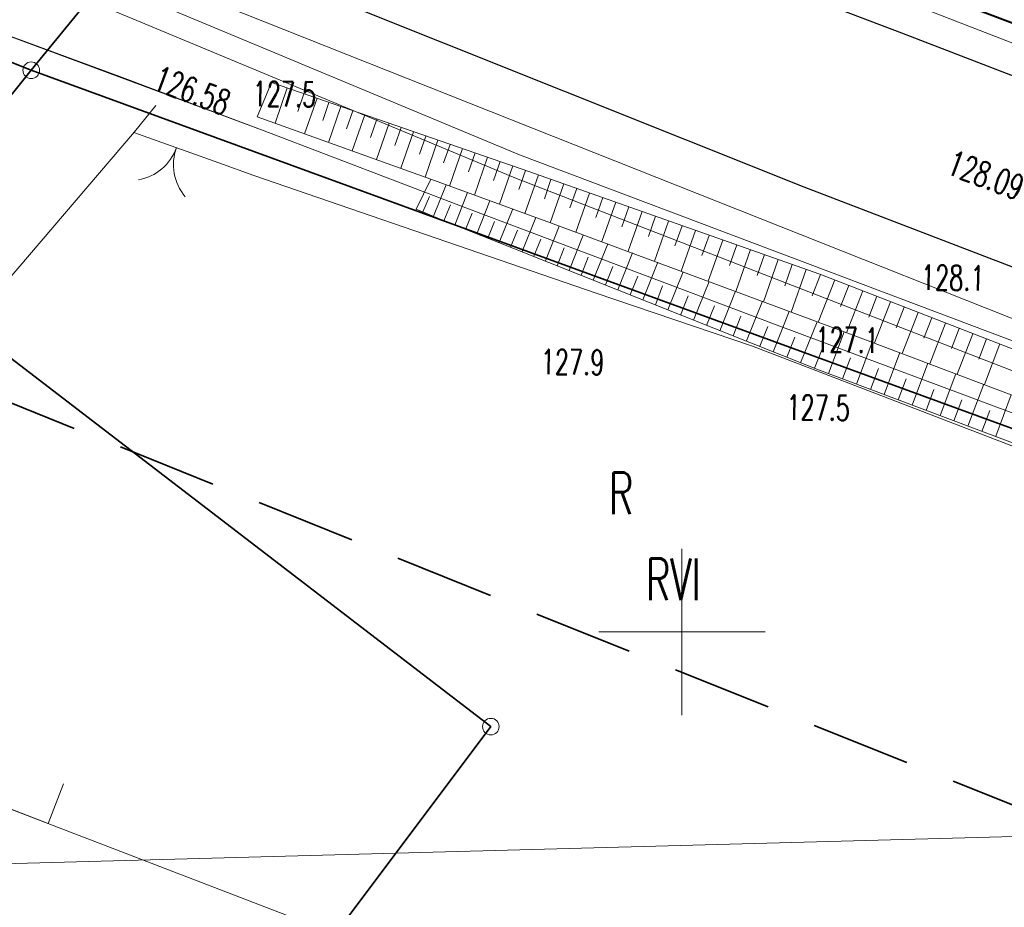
# Model space of a CAD drawing. Header units: metres. Extents: x 0 to 6497944, y 0 to 5963356.
# Tile 86 of 197: x 6496980 to 6497010, y 5963092 to 5963118. Entities that reach past the tile are written whole.
import ezdxf
from ezdxf import colors
from ezdxf.entities.mleader import LeaderData, LeaderLine
from ezdxf.math import Vec2, Vec3

# ---------------------------------------------------------------- set-up
doc = ezdxf.new("R2010")
doc.units = ezdxf.units.M
doc.header["$MEASUREMENT"] = 0
doc.linetypes.add('L_0_04', pattern=[1.5, 1, -0.5])
doc.layers.get('0').update_dxf_attribs({"color": 8, "linetype": 'CONTINUOUS', "lineweight": 13})
doc.layers.get('DEFPOINTS').update_dxf_attribs({"linetype": 'CONTINUOUS', "lineweight": 0, "true_color": 0xffffff})
for name, color, linetype, lineweight in [('000_INNE__NIEZYDENTYFIKOWANE_', 8, 'CONTINUOUS', 13), ('209_OPIS_KONTURU_KLASYFIKACYJNEGO', 8, 'CONTINUOUS', 13), ('210_OZNACZENIE_UzYTKU', 8, 'CONTINUOUS', 13), ('217_GRANICA_KONTURU_KLASYFIKCYJNEGO', 8, 'CONTINUOUS', 13), ('218_GRANICA_UzYTKU', 8, 'CONTINUOUS', 13), ('219_LINIA_GRANICY', 3, 'CONTINUOUS', 35), ('BRAMA__LINIA_', 8, 'CONTINUOUS', 13), ('brama__linia____symbol', 8, 'CONTINUOUS', 13), ('E_proj_opisy_ośw.', 7, 'CONTINUOUS', 13), ('E_proj_ośw_linia_obw. 200', 1, 'L_0_04', 40), ('JEZDNIA__POWIERZCHNIA_', 8, 'CONTINUOUS', 25), ('OGRODZENIE_TRWAlE__LINIA_', 8, 'CONTINUOUS', 13), ('PRZEWoD_ELEKTROENERGETYCZNY__LINIA_', 1, 'CONTINUOUS', 13), ('PRZEWoD_KANALIZACYJNY__LINIA_', 36, 'CONTINUOUS', 13), ('PRZEWoD_TELEKOMUNIKACYJNY__LINIA_', 30, 'CONTINUOUS', 13), ('PRZEWoD_WODOCIaGOWY__LINIA_', 5, 'CONTINUOUS', 13), ('PUNKT_O_OKREsLONEJ_WYSOKOsCI__SIEc_ELEKTROENERGETYCZNA__ATR2', 1, 'CONTINUOUS', 13), ('PUNKT_WYSOKOsCIOWY_NATURALNY_ATR2', 8, 'CONTINUOUS', 13), ('PUNKT_WYSOKOsCIOWY_SZTUCZNY_ATR2', 8, 'CONTINUOUS', 13), ('RURA_OCHRONNA___PRZEWoD_ELEKTROENERGETYCZNY__LINIA_', 1, 'CONTINUOUS', 13), ('siatka', 8, 'CONTINUOUS', 13), ('SKARPA_NIEUMOCNIONA__POWIERZCHNIA_', 8, 'CONTINUOUS', 13), ('ZAKRES', 190, 'L_0_04', 35)]:
    doc.layers.add(name, color=color, linetype=linetype, lineweight=lineweight)
doc.styles.add('Narrow', font='ARIALN.TTF', dxfattribs={"height": 2})
doc.styles.get("Standard").update_dxf_attribs({"font": 'simplex.shx'})

# ---------------------------------------------------------------- blocks, each defined once
blk = doc.blocks.new('GRT')
at = {"color": 0, "linetype": 'Continuous', "lineweight": 18}
blk.add_circle((0, 0), 0.5, dxfattribs=at)
blk = doc.blocks.new('_None')

msp = doc.modelspace()

# ---------------------------------------------------------------- linework, layer by layer
at = {"layer": '000_INNE__NIEZYDENTYFIKOWANE_', "flags": 128}
for points in [[(6496988.12, 5963116.38), (6496987.76, 5963115.32)], [(6496988.62, 5963116.2), (6496988.44, 5963115.67)], [(6496989.02, 5963116.07), (6496988.64, 5963115)], [(6496989.38, 5963115.94), (6496989.19, 5963115.4)], [(6496989.74, 5963115.82), (6496989.37, 5963114.74)], [(6496990.1, 5963115.69), (6496989.91, 5963115.15)], [(6496990.46, 5963115.57), (6496990.08, 5963114.48)], [(6496990.82, 5963115.44), (6496990.63, 5963114.89)], [(6496991.19, 5963115.32), (6496990.81, 5963114.22)], [(6496991.55, 5963115.19), (6496991.36, 5963114.64)], [(6496991.92, 5963115.06), (6496991.54, 5963113.96)], [(6496992.29, 5963114.93), (6496992.1, 5963114.38)], [(6496992.66, 5963114.81), (6496992.27, 5963113.69)], [(6496993.03, 5963114.68), (6496992.83, 5963114.12)], [(6496993.4, 5963114.55), (6496993.01, 5963113.42)], [(6496993.78, 5963114.42), (6496993.58, 5963113.85)], [(6496994.15, 5963114.29), (6496993.76, 5963113.15)], [(6496994.53, 5963114.16), (6496994.33, 5963113.59)], [(6496994.91, 5963114.03), (6496994.51, 5963112.88)], [(6496995.29, 5963113.89), (6496995.09, 5963113.32)], [(6496995.68, 5963113.76), (6496995.27, 5963112.6)], [(6496996.06, 5963113.62), (6496995.86, 5963113.04)], [(6496992.52, 5963112.52), (6496992.91, 5963113.46)], [(6496996.45, 5963113.49), (6496996.04, 5963112.32)], [(6496996.84, 5963113.35), (6496996.63, 5963112.77)], [(6496992.2, 5963112.65), (6496992.4, 5963113.11)], [(6496993.17, 5963112.25), (6496993.55, 5963113.23)], [(6496997.22, 5963113.21), (6496996.81, 5963112.04)], [(6496997.62, 5963113.08), (6496997.41, 5963112.48)], [(6496992.84, 5963112.38), (6496993.04, 5963112.86)], [(6496993.83, 5963111.99), (6496994.22, 5963112.98)], [(6496994.5, 5963111.72), (6496994.91, 5963112.74)], [(6496998.01, 5963112.94), (6496997.59, 5963111.75)], [(6496998.4, 5963112.8), (6496998.19, 5963112.2)], [(6496993.49, 5963112.12), (6496993.69, 5963112.61)], [(6496995.19, 5963111.45), (6496995.6, 5963112.48)], [(6496998.8, 5963112.66), (6496998.38, 5963111.46)], [(6496999.2, 5963112.52), (6496998.99, 5963111.91)], [(6496994.16, 5963111.86), (6496994.36, 5963112.36)], [(6496995.89, 5963111.17), (6496996.31, 5963112.22)], [(6496999.6, 5963112.37), (6496999.17, 5963111.16)], [(6497000.01, 5963112.23), (6496999.79, 5963111.62)], [(6496994.84, 5963111.58), (6496995.05, 5963112.1)], [(6496995.54, 5963111.31), (6496995.75, 5963111.83)], [(6496996.61, 5963110.88), (6496997.03, 5963111.95)], [(6497000.41, 5963112.09), (6496999.98, 5963110.86)], [(6497000.82, 5963111.94), (6497000.6, 5963111.33)], [(6496996.25, 5963111.02), (6496996.46, 5963111.56)], [(6496997.33, 5963110.59), (6496997.77, 5963111.68)], [(6497001.23, 5963111.8), (6497000.79, 5963110.56)], [(6497001.65, 5963111.65), (6497001.43, 5963111.03)], [(6496996.97, 5963110.74), (6496997.18, 5963111.28)], [(6496998.07, 5963110.3), (6496998.51, 5963111.41)], [(6497002.06, 5963111.51), (6497001.62, 5963110.25)], [(6497002.48, 5963111.36), (6497002.26, 5963110.73)], [(6496997.7, 5963110.45), (6496997.92, 5963111)], [(6496998.82, 5963110), (6496999.27, 5963111.13)], [(6497002.9, 5963111.21), (6497002.45, 5963109.94)], [(6497003.32, 5963111.06), (6497003.1, 5963110.42)], [(6496998.44, 5963110.15), (6496998.67, 5963110.71)], [(6496999.58, 5963109.7), (6497000.04, 5963110.84)], [(6497003.74, 5963110.91), (6497003.29, 5963109.63)], [(6497004.17, 5963110.76), (6497003.92, 5963110.12)], [(6496999.2, 5963109.85), (6496999.42, 5963110.42)], [(6497000.35, 5963109.39), (6497000.82, 5963110.55)], [(6497004.6, 5963110.6), (6497004.1, 5963109.33)], [(6497005.02, 5963110.43), (6497004.77, 5963109.8)], [(6496999.96, 5963109.54), (6497000.19, 5963110.12)], [(6497001.14, 5963109.07), (6497001.61, 5963110.26)], [(6497005.44, 5963110.27), (6497004.95, 5963109.01)], [(6497005.86, 5963110.11), (6497005.62, 5963109.48)], [(6497000.74, 5963109.23), (6497000.98, 5963109.82)], [(6497001.94, 5963108.76), (6497002.42, 5963109.96)], [(6497006.28, 5963109.94), (6497005.79, 5963108.7)], [(6497006.69, 5963109.78), (6497006.45, 5963109.16)], [(6497001.54, 5963108.92), (6497001.77, 5963109.51)], [(6497002.75, 5963108.43), (6497003.23, 5963109.65)], [(6497007.11, 5963109.62), (6497006.63, 5963108.38)], [(6497007.52, 5963109.46), (6497007.28, 5963108.84)], [(6497002.34, 5963108.6), (6497002.58, 5963109.2)], [(6497003.57, 5963108.1), (6497004.07, 5963109.34)], [(6497007.93, 5963109.3), (6497007.46, 5963108.07)], [(6497003.16, 5963108.27), (6497003.4, 5963108.88)], [(6497004.41, 5963107.78), (6497004.88, 5963109.04)], [(6497008.34, 5963109.14), (6497008.11, 5963108.53)], [(6497008.75, 5963108.98), (6497008.28, 5963107.76)], [(6497003.99, 5963107.94), (6497004.24, 5963108.56)], [(6497005.25, 5963107.46), (6497005.72, 5963108.72)], [(6497009.16, 5963108.82), (6497008.93, 5963108.21)], [(6497009.57, 5963108.67), (6497009.1, 5963107.45)], [(6497006.09, 5963107.15), (6497006.56, 5963108.41)], [(6497004.83, 5963107.62), (6497005.07, 5963108.25)], [(6497006.93, 5963106.83), (6497007.4, 5963108.09)], [(6497005.67, 5963107.3), (6497005.91, 5963107.93)], [(6497007.77, 5963106.52), (6497008.24, 5963107.77)], [(6497006.51, 5963106.99), (6497006.75, 5963107.62)], [(6497008.6, 5963106.2), (6497009.08, 5963107.46)], [(6497007.35, 5963106.67), (6497007.58, 5963107.3)], [(6497009.44, 5963105.89), (6497009.91, 5963107.14)], [(6497008.18, 5963106.36), (6497008.42, 5963106.99)], [(6497009.02, 5963106.04), (6497009.26, 5963106.67)]]:
    msp.add_lwpolyline(points, dxfattribs=at)
at = {"layer": '217_GRANICA_KONTURU_KLASYFIKCYJNEGO', "flags": 128}
for points in [[(6496980.42, 5963116.91), (6496976.65, 5963118.41)], [(6496975.88, 5963111.25), (6496980.42, 5963116.91)], [(6497041.24, 5963094.69), (6496980.42, 5963116.91)], [(6496994.25, 5963097.15), (6496975.88, 5963111.25)], [(6496991.4, 5963093.34), (6496994.25, 5963097.15)], [(6496991.4, 5963093.34), (6497041.24, 5963094.69)], [(6496958.11, 5963092.44), (6496991.4, 5963093.34)], [(6496991.4, 5963093.34), (6496981.24, 5963079.79)]]:
    msp.add_lwpolyline(points, dxfattribs=at)
at = {"layer": '218_GRANICA_UzYTKU', "flags": 128}
for points in [[(6496992.47, 5963131.65), (6496980.42, 5963116.91)], [(6496980.42, 5963116.91), (6496976.65, 5963118.41)], [(6496975.88, 5963111.25), (6496980.42, 5963116.91)], [(6496980.42, 5963116.91), (6497041.24, 5963094.69)], [(6496994.25, 5963097.15), (6496975.88, 5963111.25)], [(6496991.4, 5963093.34), (6496994.25, 5963097.15)], [(6496991.4, 5963093.34), (6497041.24, 5963094.69)], [(6496958.11, 5963092.44), (6496991.4, 5963093.34)], [(6496991.4, 5963093.34), (6496981.24, 5963079.79)]]:
    msp.add_lwpolyline(points, dxfattribs=at)
at = {"layer": '219_LINIA_GRANICY', "flags": 128}
for points in [[(6496992.47, 5963131.65), (6496980.42, 5963116.91)], [(6496980.42, 5963116.91), (6496976.65, 5963118.41)], [(6496980.42, 5963116.91), (6496975.88, 5963111.25)], [(6496980.42, 5963116.91), (6497041.24, 5963094.69)], [(6496975.88, 5963111.25), (6496994.25, 5963097.15)], [(6496981.24, 5963079.79), (6496994.25, 5963097.15)]]:
    msp.add_lwpolyline(points, dxfattribs=at)
at = {"layer": 'BRAMA__LINIA_', "flags": 128}
msp.add_lwpolyline([(6496986.07, 5963114.12), (6496983.51, 5963115.04)], dxfattribs=at)
at = {"layer": 'brama__linia____symbol'}
for centre, radius, start, end in [((6496983.365, 5963115.102), 1.52, 280.6136, 339.8676), ((6496986.2, 5963114.072), 1.499, 160.1787, 220.2292)]:
    msp.add_arc(centre, radius, start, end, dxfattribs=at)
at = {"layer": 'DEFPOINTS', "linetype": 'Continuous'}
for points in [[(6497088.043, 5963087.571), (6497060.045, 5963098.826), (6497042.297, 5963105.911), (6497018.375, 5963115.111), (6496987.875, 5963126.752), (6496948.56, 5963142.251), (6496913.72, 5963155.871), (6496877.688, 5963170.071), (6496842.01, 5963184.196), (6496806.205, 5963198.271), (6496777.12, 5963209.766), (6496767.44, 5963213.646), (6496738.46, 5963225.696), (6496718.82, 5963233.986)], [(6497071.639, 5963093.954), (6497024.971, 5963111.9), (6497028.163, 5963110.672), (6497028.625, 5963111.871), (6497028.163, 5963110.672), (6496981.543, 5963128.742), (6496986.835, 5963126.691), (6496987.225, 5963127.696), (6496986.835, 5963126.691), (6496940.267, 5963144.895), (6496946.338, 5963142.526), (6496946.539, 5963143.041), (6496946.338, 5963142.526), (6496899.759, 5963160.703)]]:
    msp.add_lwpolyline(points, dxfattribs=at)
at = {"layer": 'E_proj_ośw_linia_obw. 200', "ltscale": 2, "transparency": 33554687}
msp.add_lwpolyline([(6497071.239, 5963094.326), (6497060.045, 5963098.826), (6497042.297, 5963105.911), (6497028.884, 5963111.069, -0.436423), (6497028.644, 5963111.906, -0.355927), (6497027.873, 5963111.458), (6497018.375, 5963115.111), (6496987.875, 5963126.752), (6496987.394, 5963126.942, -0.383314), (6496987.246, 5963127.748, -0.370216), (6496986.491, 5963127.298), (6496948.56, 5963142.251), (6496947.093, 5963142.824, -0.414508), (6496946.793, 5963143.688, -0.376233), (6496945.981, 5963143.259), (6496913.72, 5963155.871)], format="xyb", dxfattribs=at)
at = {"layer": 'JEZDNIA__POWIERZCHNIA_', "flags": 128}
for points in [[(6496924.12, 5963150.2), (6496939.31, 5963144.25), (6496956.71, 5963137.46), (6496963.66, 5963134.63), (6496985.92, 5963125.89), (6497006.61, 5963118.04), (6497029.04, 5963109.39), (6497048.07, 5963102.09), (6497070.92, 5963092.77)], [(6497075.74, 5963084.32), (6497062.13, 5963090.14), (6497047.96, 5963096.06), (6497035.7, 5963100.87), (6497020.46, 5963106.95), (6497003.68, 5963113.39), (6496985.62, 5963120.62), (6496966.64, 5963128.06), (6496948.76, 5963135.08), (6496942.28, 5963137.67), (6496921.39, 5963145.9)]]:
    msp.add_lwpolyline(points, dxfattribs=at)
at = {"layer": 'OGRODZENIE_TRWAlE__LINIA_', "flags": 128}
for points in [[(6496971.99, 5963101.55), (6496983.53, 5963115.06), (6496984.17, 5963115.85)], [(6496986.07, 5963114.12), (6496987.12, 5963113.74), (6496997.42, 5963110.2), (6497002.12, 5963108.6), (6497012.48, 5963104.62), (6497020.45, 5963101.61), (6497041.29, 5963093.6)]]:
    msp.add_lwpolyline(points, dxfattribs=at)
at = {"layer": 'PRZEWoD_ELEKTROENERGETYCZNY__LINIA_', "flags": 128}
msp.add_lwpolyline([(6496929.27, 5963137.85), (6496932.38, 5963136.6), (6496940.02, 5963133.62), (6496948.77, 5963130.21), (6496956.17, 5963127.31), (6496960.72, 5963125.47), (6496964.44, 5963123.92), (6496965.65, 5963124.22), (6496968.09, 5963123.29), (6496968.48, 5963122.32), (6496976.84, 5963119.03), (6496983.09, 5963116.72), (6496987.43, 5963115.09), (6496993.42, 5963112.8), (6497002.87, 5963109.24), (6497010.66, 5963106.33), (6497023.83, 5963101.48), (6497035.2, 5963097.32), (6497048.25, 5963092.11), (6497058.85, 5963087.86), (6497065.91, 5963085.27)], dxfattribs=at)
at = {"layer": 'PRZEWoD_KANALIZACYJNY__LINIA_', "flags": 128}
msp.add_lwpolyline([(6497082.81, 5963079.21), (6497039.28, 5963096.48), (6496994.97, 5963113.67), (6496977.13, 5963121.11), (6496941.88, 5963135.84), (6496903.45, 5963150.65), (6496898.02, 5963153.17), (6496880.14, 5963159.59), (6496870.79, 5963163.35), (6496832.92, 5963177.48), (6496794.6, 5963192.75), (6496784.72, 5963198.85), (6496774.9, 5963202.73)], dxfattribs=at)
at = {"layer": 'PRZEWoD_TELEKOMUNIKACYJNY__LINIA_', "flags": 128}
msp.add_lwpolyline([(6496774.9, 5963201.17), (6496800.16, 5963191.52), (6496821.21, 5963183.45), (6496844.18, 5963174.49), (6496883.32, 5963159.12), (6496886.75, 5963159.1), (6496905.28, 5963150.99), (6497034.08, 5963099.85), (6497081.01, 5963081.42), (6497114.42, 5963068.68), (6497140.82, 5963058.78), (6497145.99, 5963055.02), (6497153.66, 5963050.85), (6497172.46, 5963043.32), (6497202.19, 5963037.61), (6497238.33, 5963036.41), (6497238.76, 5963032.02), (6497245.27, 5963032.35), (6497261.71, 5963034.62), (6497300.12, 5963040.13)], dxfattribs=at)
at = {"layer": 'PRZEWoD_WODOCIaGOWY__LINIA_', "flags": 128}
msp.add_lwpolyline([(6496774.9, 5963203.29), (6496784.92, 5963199.33), (6496794.73, 5963193.32), (6496832.97, 5963178.03), (6496870.84, 5963163.85), (6496879.98, 5963160.32), (6496898.15, 5963153.69), (6496903.95, 5963151.25), (6496942.07, 5963136.31), (6496977.37, 5963121.77), (6496995.11, 5963114.36), (6497030.39, 5963101.05), (6497083.14, 5963080.09)], dxfattribs=at)
at = {"layer": 'RURA_OCHRONNA___PRZEWoD_ELEKTROENERGETYCZNY__LINIA_', "flags": 128}
msp.add_lwpolyline([(6496987.43, 5963115.09), (6496976.84, 5963119.03)], dxfattribs=at)
at = {"layer": 'siatka', "flags": 128}
for points in [[(6497000, 5963097.5), (6497000, 5963102.5)], [(6496997.5, 5963100), (6497002.5, 5963100)]]:
    msp.add_lwpolyline(points, dxfattribs=at)
at = {"layer": 'SKARPA_NIEUMOCNIONA__POWIERZCHNIA_', "flags": 128}
for points in [[(6497075.18, 5963080.74), (6497061.96, 5963086.48), (6497048.96, 5963092.06), (6497044.37, 5963094.06), (6497041.08, 5963095.34), (6497041.03, 5963095.37), (6497032.22, 5963098.76), (6497025.12, 5963101.42), (6497017.45, 5963104.29), (6497005.15, 5963108.94), (6496996.05, 5963112.32), (6496992.44, 5963113.63), (6496987.22, 5963115.51), (6496987.65, 5963116.54), (6496995.39, 5963113.86), (6497004.15, 5963110.77), (6497017.98, 5963105.4), (6497033.45, 5963099.38), (6497042.16, 5963095.9), (6497046.95, 5963094.01), (6497060.84, 5963088.42), (6497072.74, 5963083.61)], [(6497041.08, 5963095.34), (6497040.44, 5963094.07), (6497029.06, 5963098.42), (6497013.04, 5963104.53), (6497004.06, 5963107.91), (6496992.95, 5963112.34), (6496992, 5963112.73), (6496992.44, 5963113.63), (6496996.05, 5963112.32), (6497005.15, 5963108.94), (6497017.45, 5963104.29), (6497025.12, 5963101.42), (6497032.22, 5963098.76), (6497041.03, 5963095.37)]]:
    msp.add_lwpolyline(points, dxfattribs=at)
at = {"layer": 'ZAKRES', "ltscale": 3, "flags": 128}
msp.add_lwpolyline([(6497692.5, 5963219.5), (6497716, 5963186.5), (6497672.2, 5963172.1), (6497502, 5963111.8), (6497349, 5963052), (6497312.6, 5963038.4), (6497228.6, 5963030.4), (6497133.5, 5963045.2), (6496948.4, 5963119.5), (6496936.6, 5963083.2), (6496927.9, 5963075.7), (6496873, 5963095.9), (6496849.7, 5963104.2), (6496824.8, 5963105.1), (6496784.8, 5963107.4), (6496786.6, 5963174.3), (6496788.5, 5963184), (6496695.2, 5963217.9), (6496711.8, 5963253.1), (6496961, 5963151.5), (6497143.1, 5963082.8), (6497228.1, 5963066.8), (6497302.3, 5963072), (6497492.1, 5963142.6)], close=True, dxfattribs=at)

# ---------------------------------------------------------------- block references
at = {"xscale": 0.5, "yscale": 0.5, "zscale": 0.5}
for p in [(6496980.42, 5963116.91), (6496994.25, 5963097.15)]:
    msp.add_blockref('GRT', p, dxfattribs=at)

# ---------------------------------------------------------------- texts
at = {"layer": '209_OPIS_KONTURU_KLASYFIKACYJNEGO', "width": 0.66}
msp.add_text('RVI', height=1.25, dxfattribs=at).set_placement((6496998.91, 5963100.96))
at = {"layer": '210_OZNACZENIE_UzYTKU', "width": 0.66}
msp.add_text('R', height=1.25, dxfattribs=at).set_placement((6496997.8, 5963103.55))
at = {"layer": 'PUNKT_O_OKREsLONEJ_WYSOKOsCI__SIEc_ELEKTROENERGETYCZNA__ATR2', "width": 0.66}
msp.add_text('126.58', height=0.75, rotation=339.4, dxfattribs=at).set_placement((6496984.04, 5963116.36))
at = {"layer": 'PUNKT_WYSOKOsCIOWY_NATURALNY_ATR2', "width": 0.66}
for s, rotation, p in [('127.5', 359.2, (6496987.08, 5963115.83)), ('128.1', 359.2, (6497007.19, 5963110.3)), ('127.1', 359.2, (6497004.01, 5963108.43)), ('127.9', 359.3, (6496995.75, 5963107.76)), ('127.5', 359.2, (6497003.14, 5963106.39))]:
    msp.add_text(s, height=0.75, rotation=rotation, dxfattribs=at).set_placement(p)
at = {"layer": 'PUNKT_WYSOKOsCIOWY_SZTUCZNY_ATR2', "width": 0.66}
msp.add_text('128.09', height=0.75, rotation=339, dxfattribs=at).set_placement((6497007.92, 5963113.82))

# ---------------------------------------------------------------- next in the draw order: leaders
at = {"layer": 'E_proj_opisy_ośw.', "color": 10}
ml = msp.add_multileader_mtext('Standard', dxfattribs=at)
ml.set_content('\\A1;LT 104', color=10, style='Narrow')
ml.set_leader_properties(color=256)
ml.set_arrow_properties(name='NONE')
ml.build(insert=Vec2(0, 0))
ml.multileader.update_dxf_attribs({"leader_type": 0, "has_dogleg": 0, "has_text_frame": 1, "text_left_attachment_type": 3, "dogleg_length": 0.36, "arrow_head_size": 0, "scale": 0.7})
ctx = ml.context
ctx.base_point, ctx.scale, ctx.char_height, ctx.arrow_head_size, ctx.landing_gap_size, ctx.plane_origin = Vec3(6497402.169, 5963099.524), 0.7, 1.2, 0, 0.42, Vec3(6498252.368, 5962996.294)
ctx.left_attachment = 3
notes = []
notes.append((ctx, [(0, (0, 0, 0), (0, 0), (1, 0), 1, [])]))
ctx.mtext.insert, ctx.mtext.line_spacing_factor, ctx.mtext.flow_direction = Vec3(6497402.589, 5963100.139), 0.266667, 5
ctx.mtext.has_bg_fill, ctx.mtext.bg_color, ctx.mtext.bg_scale_factor, ctx.mtext.bg_transparency, ctx.mtext.use_window_bg_color = 1, -1073741824, 1.5, 0, 1
for ctx, leaders in notes:
    for number, flags, end, landing, length, lines in leaders:
        leader = LeaderData()
        leader.index, (leader.has_last_leader_line, leader.has_dogleg_vector, leader.attachment_direction) = number, flags
        leader.last_leader_point, leader.dogleg_vector, leader.dogleg_length = Vec3(end), Vec3(landing), length
        for number, points, colour, breaks in lines:
            line = LeaderLine()
            line.index, line.vertices, line.color, line.breaks = number, Vec3.list(points), colors.encode_raw_color(colour), breaks
            leader.lines.append(line)
        ctx.leaders.append(leader)

# ---------------------------------------------------------------- next in the draw order: leaders
ml = msp.add_multileader_mtext('Standard', dxfattribs=at)
ml.set_content('\\A1;LT 105', color=10, style='Narrow')
ml.set_leader_properties(color=256)
ml.set_arrow_properties(name='NONE')
ml.build(insert=Vec2(0, 0))
ml.multileader.update_dxf_attribs({"leader_type": 0, "has_dogleg": 0, "has_text_frame": 1, "text_left_attachment_type": 3, "dogleg_length": 0.36, "arrow_head_size": 0, "scale": 0.7})
ctx = ml.context
ctx.base_point, ctx.scale, ctx.char_height, ctx.arrow_head_size, ctx.landing_gap_size, ctx.plane_origin = Vec3(6497449.294, 5963117.11), 0.7, 1.2, 0, 0.42, Vec3(6498299.656, 5963013.346)
ctx.left_attachment = 3
notes = []
notes.append((ctx, [(0, (0, 0, 0), (0, 0), (1, 0), 1, [])]))
ctx.mtext.insert, ctx.mtext.line_spacing_factor, ctx.mtext.flow_direction = Vec3(6497449.714, 5963117.725), 0.266667, 5
ctx.mtext.has_bg_fill, ctx.mtext.bg_color, ctx.mtext.bg_scale_factor, ctx.mtext.bg_transparency, ctx.mtext.use_window_bg_color = 1, -1073741824, 1.5, 0, 1
for ctx, leaders in notes:
    for number, flags, end, landing, length, lines in leaders:
        leader = LeaderData()
        leader.index, (leader.has_last_leader_line, leader.has_dogleg_vector, leader.attachment_direction) = number, flags
        leader.last_leader_point, leader.dogleg_vector, leader.dogleg_length = Vec3(end), Vec3(landing), length
        for number, points, colour, breaks in lines:
            line = LeaderLine()
            line.index, line.vertices, line.color, line.breaks = number, Vec3.list(points), colors.encode_raw_color(colour), breaks
            leader.lines.append(line)
        ctx.leaders.append(leader)

# ---------------------------------------------------------------- next in the draw order: leaders
ml = msp.add_multileader_mtext('Standard', dxfattribs=at)
ml.set_content('\\A1;LT 106', color=10, style='Narrow')
ml.set_leader_properties(color=256)
ml.set_arrow_properties(name='NONE')
ml.build(insert=Vec2(0, 0))
ml.multileader.update_dxf_attribs({"leader_type": 0, "has_dogleg": 0, "has_text_frame": 1, "text_left_attachment_type": 3, "dogleg_length": 0.36, "arrow_head_size": 0, "scale": 0.7})
ctx = ml.context
ctx.base_point, ctx.scale, ctx.char_height, ctx.arrow_head_size, ctx.landing_gap_size, ctx.plane_origin = Vec3(6497496.217, 5963133.926), 0.7, 1.2, 0, 0.42, Vec3(6498346.9, 5963029.932)
ctx.left_attachment = 3
notes = []
notes.append((ctx, [(0, (0, 0, 0), (0, 0), (1, 0), 1, [])]))
ctx.mtext.insert, ctx.mtext.line_spacing_factor, ctx.mtext.flow_direction = Vec3(6497496.637, 5963134.541), 0.266667, 5
ctx.mtext.has_bg_fill, ctx.mtext.bg_color, ctx.mtext.bg_scale_factor, ctx.mtext.bg_transparency, ctx.mtext.use_window_bg_color = 1, -1073741824, 1.5, 0, 1
for ctx, leaders in notes:
    for number, flags, end, landing, length, lines in leaders:
        leader = LeaderData()
        leader.index, (leader.has_last_leader_line, leader.has_dogleg_vector, leader.attachment_direction) = number, flags
        leader.last_leader_point, leader.dogleg_vector, leader.dogleg_length = Vec3(end), Vec3(landing), length
        for number, points, colour, breaks in lines:
            line = LeaderLine()
            line.index, line.vertices, line.color, line.breaks = number, Vec3.list(points), colors.encode_raw_color(colour), breaks
            leader.lines.append(line)
        ctx.leaders.append(leader)

# ---------------------------------------------------------------- next in the draw order: leaders
ml = msp.add_multileader_mtext('Standard', dxfattribs=at)
ml.set_content('\\A1;LT 107', color=10, style='Narrow')
ml.set_leader_properties(color=256)
ml.set_arrow_properties(name='NONE')
ml.build(insert=Vec2(0, 0))
ml.multileader.update_dxf_attribs({"leader_type": 0, "has_dogleg": 0, "has_text_frame": 1, "text_left_attachment_type": 3, "dogleg_length": 0.36, "arrow_head_size": 0, "scale": 0.7})
ctx = ml.context
ctx.base_point, ctx.scale, ctx.char_height, ctx.arrow_head_size, ctx.landing_gap_size, ctx.plane_origin = Vec3(6497543.374, 5963150.847), 0.7, 1.2, 0, 0.42, Vec3(6498393.784, 5963047.096)
ctx.left_attachment = 3
notes = []
notes.append((ctx, [(0, (0, 0, 0), (0, 0), (1, 0), 1, [])]))
ctx.mtext.insert, ctx.mtext.line_spacing_factor, ctx.mtext.flow_direction = Vec3(6497543.794, 5963151.462), 0.266667, 5
ctx.mtext.has_bg_fill, ctx.mtext.bg_color, ctx.mtext.bg_scale_factor, ctx.mtext.bg_transparency, ctx.mtext.use_window_bg_color = 1, -1073741824, 1.5, 0, 1
for ctx, leaders in notes:
    for number, flags, end, landing, length, lines in leaders:
        leader = LeaderData()
        leader.index, (leader.has_last_leader_line, leader.has_dogleg_vector, leader.attachment_direction) = number, flags
        leader.last_leader_point, leader.dogleg_vector, leader.dogleg_length = Vec3(end), Vec3(landing), length
        for number, points, colour, breaks in lines:
            line = LeaderLine()
            line.index, line.vertices, line.color, line.breaks = number, Vec3.list(points), colors.encode_raw_color(colour), breaks
            leader.lines.append(line)
        ctx.leaders.append(leader)

# ---------------------------------------------------------------- next in the draw order: leaders
ml = msp.add_multileader_mtext('Standard', dxfattribs=at)
ml.set_content('\\A1;LT 108', color=10, style='Narrow')
ml.set_leader_properties(color=256)
ml.set_arrow_properties(name='NONE')
ml.build(insert=Vec2(0, 0))
ml.multileader.update_dxf_attribs({"leader_type": 0, "has_dogleg": 0, "has_text_frame": 1, "text_left_attachment_type": 3, "dogleg_length": 0.36, "arrow_head_size": 0, "scale": 0.7})
ctx = ml.context
ctx.base_point, ctx.scale, ctx.char_height, ctx.arrow_head_size, ctx.landing_gap_size, ctx.plane_origin = Vec3(6497590.207, 5963168.082), 0.7, 1.2, 0, 0.42, Vec3(6498440.769, 5963064.192)
ctx.left_attachment = 3
notes = []
notes.append((ctx, [(0, (0, 0, 0), (0, 0), (1, 0), 1, [])]))
ctx.mtext.insert, ctx.mtext.line_spacing_factor, ctx.mtext.flow_direction = Vec3(6497590.627, 5963168.697), 0.266667, 5
ctx.mtext.has_bg_fill, ctx.mtext.bg_color, ctx.mtext.bg_scale_factor, ctx.mtext.bg_transparency, ctx.mtext.use_window_bg_color = 1, -1073741824, 1.5, 0, 1
for ctx, leaders in notes:
    for number, flags, end, landing, length, lines in leaders:
        leader = LeaderData()
        leader.index, (leader.has_last_leader_line, leader.has_dogleg_vector, leader.attachment_direction) = number, flags
        leader.last_leader_point, leader.dogleg_vector, leader.dogleg_length = Vec3(end), Vec3(landing), length
        for number, points, colour, breaks in lines:
            line = LeaderLine()
            line.index, line.vertices, line.color, line.breaks = number, Vec3.list(points), colors.encode_raw_color(colour), breaks
            leader.lines.append(line)
        ctx.leaders.append(leader)

# ---------------------------------------------------------------- next in the draw order: leaders
ml = msp.add_multileader_mtext('Standard', dxfattribs=at)
ml.set_content('\\A1;LT 109', color=10, style='Narrow')
ml.set_leader_properties(color=256)
ml.set_arrow_properties(name='NONE')
ml.build(insert=Vec2(0, 0))
ml.multileader.update_dxf_attribs({"leader_type": 0, "has_dogleg": 0, "has_text_frame": 1, "text_left_attachment_type": 3, "dogleg_length": 0.36, "arrow_head_size": 0, "scale": 0.7})
ctx = ml.context
ctx.base_point, ctx.scale, ctx.char_height, ctx.arrow_head_size, ctx.landing_gap_size, ctx.plane_origin = Vec3(6497636.957, 5963185.464), 0.7, 1.2, 0, 0.42, Vec3(6498487.931, 5963080.837)
ctx.left_attachment = 3
notes = []
notes.append((ctx, [(0, (0, 0, 0), (0, 0), (1, 0), 1, [])]))
ctx.mtext.insert, ctx.mtext.line_spacing_factor, ctx.mtext.flow_direction = Vec3(6497637.377, 5963186.079), 0.266667, 5
ctx.mtext.has_bg_fill, ctx.mtext.bg_color, ctx.mtext.bg_scale_factor, ctx.mtext.bg_transparency, ctx.mtext.use_window_bg_color = 1, -1073741824, 1.5, 0, 1
for ctx, leaders in notes:
    for number, flags, end, landing, length, lines in leaders:
        leader = LeaderData()
        leader.index, (leader.has_last_leader_line, leader.has_dogleg_vector, leader.attachment_direction) = number, flags
        leader.last_leader_point, leader.dogleg_vector, leader.dogleg_length = Vec3(end), Vec3(landing), length
        for number, points, colour, breaks in lines:
            line = LeaderLine()
            line.index, line.vertices, line.color, line.breaks = number, Vec3.list(points), colors.encode_raw_color(colour), breaks
            leader.lines.append(line)
        ctx.leaders.append(leader)

# ---------------------------------------------------------------- next in the draw order: leaders
ml = msp.add_multileader_mtext('Standard', dxfattribs=at)
ml.set_content('\\A1;LT 110', color=10, style='Narrow')
ml.set_leader_properties(color=256)
ml.set_arrow_properties(name='NONE')
ml.build(insert=Vec2(0, 0))
ml.multileader.update_dxf_attribs({"leader_type": 0, "has_dogleg": 0, "has_text_frame": 1, "text_left_attachment_type": 3, "dogleg_length": 0.36, "arrow_head_size": 0, "scale": 0.7})
ctx = ml.context
ctx.base_point, ctx.scale, ctx.char_height, ctx.arrow_head_size, ctx.landing_gap_size, ctx.plane_origin = Vec3(6497684.163, 5963202.624), 0.7, 1.2, 0, 0.42, Vec3(6498534.844, 5963098.192)
ctx.left_attachment = 3
notes = []
notes.append((ctx, [(0, (0, 0, 0), (0, 0), (1, 0), 1, [])]))
ctx.mtext.insert, ctx.mtext.line_spacing_factor, ctx.mtext.flow_direction = Vec3(6497684.583, 5963203.239), 0.266667, 5
ctx.mtext.has_bg_fill, ctx.mtext.bg_color, ctx.mtext.bg_scale_factor, ctx.mtext.bg_transparency, ctx.mtext.use_window_bg_color = 1, -1073741824, 1.5, 0, 1
for ctx, leaders in notes:
    for number, flags, end, landing, length, lines in leaders:
        leader = LeaderData()
        leader.index, (leader.has_last_leader_line, leader.has_dogleg_vector, leader.attachment_direction) = number, flags
        leader.last_leader_point, leader.dogleg_vector, leader.dogleg_length = Vec3(end), Vec3(landing), length
        for number, points, colour, breaks in lines:
            line = LeaderLine()
            line.index, line.vertices, line.color, line.breaks = number, Vec3.list(points), colors.encode_raw_color(colour), breaks
            leader.lines.append(line)
        ctx.leaders.append(leader)

# ---------------------------------------------------------------- next in the draw order: leaders
ml = msp.add_multileader_mtext('Standard', dxfattribs=at)
ml.set_content('\\A1;LT 204', color=10, style='Narrow')
ml.set_leader_properties(color=256)
ml.set_arrow_properties(name='NONE')
ml.build(insert=Vec2(0, 0))
ml.multileader.update_dxf_attribs({"leader_type": 0, "has_dogleg": 0, "has_text_frame": 1, "text_left_attachment_type": 3, "dogleg_length": 0.36, "arrow_head_size": 0, "scale": 0.7})
ctx = ml.context
ctx.base_point, ctx.scale, ctx.char_height, ctx.arrow_head_size, ctx.landing_gap_size, ctx.plane_origin = Vec3(6497072.454, 5963096.446), 0.7, 1.2, 0, 0.42, Vec3(6497922.653, 5962993.216)
ctx.left_attachment = 3
notes = []
notes.append((ctx, [(0, (0, 0, 0), (0, 0), (1, 0), 1, [])]))
ctx.mtext.insert, ctx.mtext.line_spacing_factor, ctx.mtext.flow_direction = Vec3(6497072.874, 5963097.061), 0.266667, 5
ctx.mtext.has_bg_fill, ctx.mtext.bg_color, ctx.mtext.bg_scale_factor, ctx.mtext.bg_transparency, ctx.mtext.use_window_bg_color = 1, -1073741824, 1.5, 0, 1
for ctx, leaders in notes:
    for number, flags, end, landing, length, lines in leaders:
        leader = LeaderData()
        leader.index, (leader.has_last_leader_line, leader.has_dogleg_vector, leader.attachment_direction) = number, flags
        leader.last_leader_point, leader.dogleg_vector, leader.dogleg_length = Vec3(end), Vec3(landing), length
        for number, points, colour, breaks in lines:
            line = LeaderLine()
            line.index, line.vertices, line.color, line.breaks = number, Vec3.list(points), colors.encode_raw_color(colour), breaks
            leader.lines.append(line)
        ctx.leaders.append(leader)

# ---------------------------------------------------------------- next in the draw order: leaders
ml = msp.add_multileader_mtext('Standard', dxfattribs=at)
ml.set_content('\\A1;LT 205', color=10, style='Narrow')
ml.set_leader_properties(color=256)
ml.set_arrow_properties(name='NONE')
ml.build(insert=Vec2(0, 0))
ml.multileader.update_dxf_attribs({"leader_type": 0, "has_dogleg": 0, "has_text_frame": 1, "text_left_attachment_type": 3, "dogleg_length": 0.36, "arrow_head_size": 0, "scale": 0.7})
ctx = ml.context
ctx.base_point, ctx.scale, ctx.char_height, ctx.arrow_head_size, ctx.landing_gap_size, ctx.plane_origin = Vec3(6497029.16, 5963113.356), 0.7, 1.2, 0, 0.42, Vec3(6497879.36, 5963010.126)
ctx.left_attachment = 3
notes = []
notes.append((ctx, [(0, (0, 0, 0), (0, 0), (1, 0), 1, [])]))
ctx.mtext.insert, ctx.mtext.line_spacing_factor, ctx.mtext.flow_direction = Vec3(6497029.58, 5963113.971), 0.266667, 5
ctx.mtext.has_bg_fill, ctx.mtext.bg_color, ctx.mtext.bg_scale_factor, ctx.mtext.bg_transparency, ctx.mtext.use_window_bg_color = 1, -1073741824, 1.5, 0, 1
for ctx, leaders in notes:
    for number, flags, end, landing, length, lines in leaders:
        leader = LeaderData()
        leader.index, (leader.has_last_leader_line, leader.has_dogleg_vector, leader.attachment_direction) = number, flags
        leader.last_leader_point, leader.dogleg_vector, leader.dogleg_length = Vec3(end), Vec3(landing), length
        for number, points, colour, breaks in lines:
            line = LeaderLine()
            line.index, line.vertices, line.color, line.breaks = number, Vec3.list(points), colors.encode_raw_color(colour), breaks
            leader.lines.append(line)
        ctx.leaders.append(leader)

# ---------------------------------------------------------------- next in the draw order: leaders
ml = msp.add_multileader_mtext('Standard', dxfattribs=at)
ml.set_content('\\A1;LT 206', color=10, style='Narrow')
ml.set_leader_properties(color=256)
ml.set_arrow_properties(name='NONE')
ml.build(insert=Vec2(0, 0))
ml.multileader.update_dxf_attribs({"leader_type": 0, "has_dogleg": 0, "has_text_frame": 1, "text_left_attachment_type": 3, "dogleg_length": 0.36, "arrow_head_size": 0, "scale": 0.7})
ctx = ml.context
ctx.base_point, ctx.scale, ctx.char_height, ctx.arrow_head_size, ctx.landing_gap_size, ctx.plane_origin = Vec3(6496987.177, 5963129.565), 0.7, 1.2, 0, 0.42, Vec3(6497837.376, 5963026.335)
ctx.left_attachment = 3
notes = []
notes.append((ctx, [(0, (0, 0, 0), (0, 0), (1, 0), 1, [])]))
ctx.mtext.insert, ctx.mtext.line_spacing_factor, ctx.mtext.flow_direction = Vec3(6496987.597, 5963130.18), 0.266667, 5
ctx.mtext.has_bg_fill, ctx.mtext.bg_color, ctx.mtext.bg_scale_factor, ctx.mtext.bg_transparency, ctx.mtext.use_window_bg_color = 1, -1073741824, 1.5, 0, 1
for ctx, leaders in notes:
    for number, flags, end, landing, length, lines in leaders:
        leader = LeaderData()
        leader.index, (leader.has_last_leader_line, leader.has_dogleg_vector, leader.attachment_direction) = number, flags
        leader.last_leader_point, leader.dogleg_vector, leader.dogleg_length = Vec3(end), Vec3(landing), length
        for number, points, colour, breaks in lines:
            line = LeaderLine()
            line.index, line.vertices, line.color, line.breaks = number, Vec3.list(points), colors.encode_raw_color(colour), breaks
            leader.lines.append(line)
        ctx.leaders.append(leader)

# ---------------------------------------------------------------- next in the draw order: linework, layer by layer
at = {"layer": 'DEFPOINTS', "linetype": 'Continuous'}
msp.add_lwpolyline([(6497070.793, 5963058.866), (6497024.401, 5963077.514), (6497024.662, 5963078.097), (6497024.401, 5963077.514), (6496977.733, 5963095.461), (6496980.926, 5963094.233), (6496981.387, 5963095.432), (6496980.926, 5963094.233), (6496934.305, 5963112.302), (6496939.597, 5963110.251), (6496939.987, 5963111.256), (6496939.597, 5963110.251), (6496893.029, 5963128.456)], dxfattribs=at)

doc.saveas('drawing.dxf')
